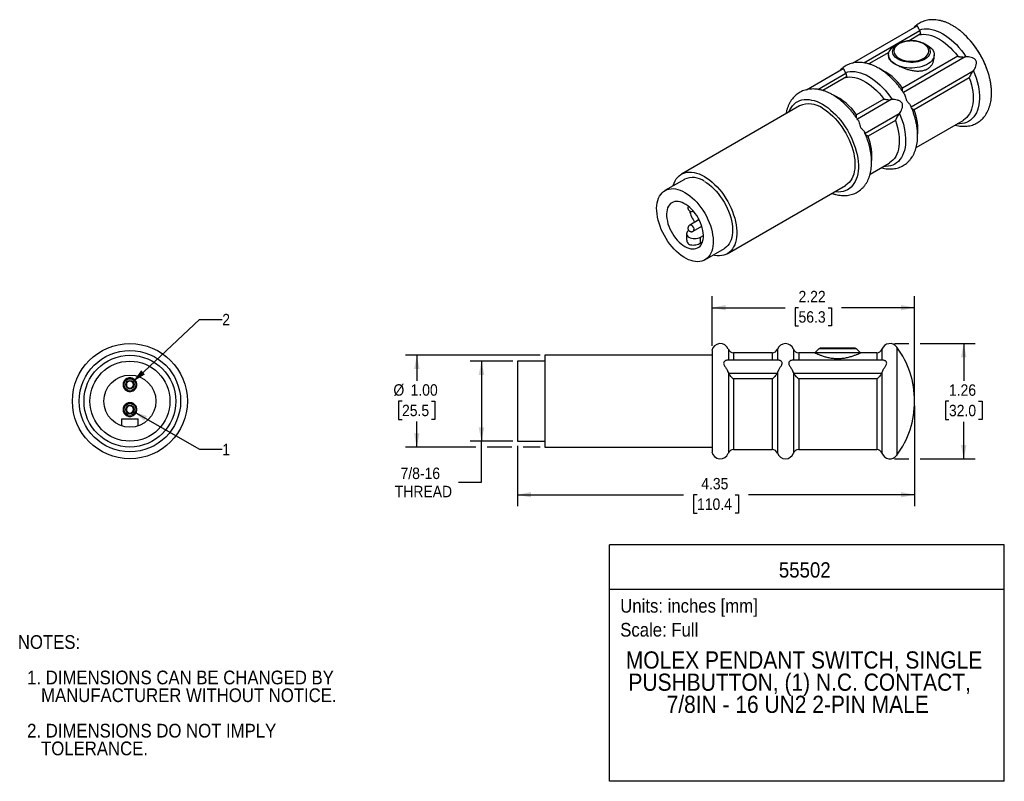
# Model space of a CAD drawing. Header units: inches. Extents: x 0.2 to 11, y 0 to 8.3.
import ezdxf
from ezdxf.enums import TextEntityAlignment as Align

# ---------------------------------------------------------------- set-up
doc = ezdxf.new("R2010")
doc.units = ezdxf.units.IN
doc.header["$MEASUREMENT"] = 0
doc.linetypes.add('SLD-Solid', pattern=[0])
doc.layers.add('DIMENSIONS', color=140, linetype='SLD-Solid', lineweight=25)
doc.layers.add('TEXT', color=140, linetype='SLD-Solid', lineweight=25)
doc.layers.add('SLD-DEFPOINTS', color=7, linetype='Continuous', plot=False)
doc.layers.get('SLD-DEFPOINTS').off()
doc.styles.add('SLDTEXTSTYLE0', font='GOTHIC.TTF', dxfattribs={"width": 0.913})
doc.dimstyles.new('SLDDIMSTYLE0', dxfattribs={"dimtxt": 0.125, "dimasz": 0.15, "dimexe": 0, "dimexo": 0.0625, "dimgap": 0.03125, "dimtad": 0, "dimtih": 1, "dimtoh": 1, "dimrnd": 1e-09, "dimzin": 12, "dimdsep": 46, "dimtxsty": 'SLDTEXTSTYLE0', "dimsah": 1, "dimcen": 0.09, "dimadec": 0, "dimazin": 3, "dimtfac": 1, "dimtdec": 3, "dimtofl": 0, "dimtmove": 0, "dimatfit": 3, "dimfxl": 0, "dimfrac": 2, "dimtolj": 1, "dimtzin": 12, "dimarcsym": 0})
doc.dimstyles.new('SLDDIMSTYLE1', dxfattribs={"dimtxt": 0.125, "dimasz": 0.15, "dimexe": 0, "dimexo": 0.0625, "dimgap": 0.03125, "dimtad": 0, "dimtih": 1, "dimtoh": 1, "dimrnd": 1e-09, "dimzin": 12, "dimdsep": 46, "dimtxsty": 'SLDTEXTSTYLE0', "dimsah": 1, "dimcen": 0.09, "dimadec": 0, "dimazin": 3, "dimtfac": 1, "dimtofl": 0, "dimtmove": 0, "dimatfit": 3, "dimfxl": 0, "dimfrac": 2, "dimtolj": 1, "dimtzin": 12, "dimarcsym": 0})
doc.dimstyles.new('SLDDIMSTYLE2', dxfattribs={"dimtxt": 0.125, "dimasz": 0.15, "dimexe": 0, "dimexo": 0.0625, "dimgap": 0.03125, "dimtad": 0, "dimtih": 1, "dimtoh": 1, "dimrnd": 1e-09, "dimzin": 4, "dimdsep": 46, "dimtxsty": 'SLDTEXTSTYLE0', "dimsah": 1, "dimcen": 0.09, "dimadec": 0, "dimazin": 1, "dimtfac": 1, "dimtofl": 0, "dimtmove": 0, "dimatfit": 3, "dimfxl": 0, "dimfrac": 2, "dimtolj": 1, "dimtzin": 12, "dimarcsym": 0})
doc.dimstyles.new('SLDDIMSTYLE3', dxfattribs={"dimtxt": 0.125, "dimasz": 0.15, "dimexe": 0, "dimexo": 0.0625, "dimgap": 0.03125, "dimtad": 0, "dimtih": 1, "dimtoh": 1, "dimrnd": 1e-09, "dimzin": 12, "dimdsep": 46, "dimtxsty": 'SLDTEXTSTYLE0', "dimsah": 1, "dimcen": 0, "dimadec": 0, "dimazin": 3, "dimtfac": 1, "dimtofl": 0, "dimtmove": 0, "dimatfit": 3, "dimfxl": 0, "dimfrac": 2, "dimtolj": 1, "dimtzin": 12, "dimarcsym": 0})

# ---------------------------------------------------------------- blocks, each defined once
blk = doc.blocks.new('SW_NOTE_0')
at = {"layer": 'TEXT', "color": 0, "insert": (0, 0.192), "char_height": 0.15, "attachment_point": 1, "style": 'SLDTEXTSTYLE0'}
blk.add_mtext('Scale: Full', dxfattribs=at)
blk = doc.blocks.new('SW_NOTE_0_1')
at = {"layer": 'TEXT', "color": 0, "insert": (0, 0.192), "char_height": 0.15, "attachment_point": 1, "style": 'SLDTEXTSTYLE0'}
blk.add_mtext('Units: inches [mm]', dxfattribs=at)
blk = doc.blocks.new('Block1')
at = {"layer": 'TEXT'}
for p, q in [((11, 2.589), (6.679, 2.589)), ((6.679, 0), (6.679, 2.589)), ((11, 0), (11, 2.589)), ((6.679, 2.102), (11, 2.102)), ((11, 0), (6.679, 0))]:
    blk.add_line(p, q, dxfattribs=at)
at = {"layer": 'TEXT', "color": 140}
for name, p in [('SW_NOTE_0_1', (6.795, 1.803)), ('SW_NOTE_0', (6.795, 1.541))]:
    blk.add_blockref(name, p, dxfattribs=at)
at = {"layer": 'TEXT', "color": 140, "style": 'SLDTEXTSTYLE0', "width": 0.913}
for tag, height, p in [('AUTOATTR0', 0.167, (8.532, 2.179)), ('AUTOATTR1_0', 0.188, (6.856, 1.177)), ('AUTOATTR1_1', 0.188, (6.885, 0.934)), ('AUTOATTR1_2', 0.188, (7.303, 0.692))]:
    blk.add_attdef(tag, text='', height=height, dxfattribs=at).set_placement(p, align=Align.BOTTOM_LEFT)
blk = doc.blocks.new('SW_NOTE_0_2')
at = {"layer": 'TEXT', "color": 0, "char_height": 0.15, "attachment_point": 1, "style": 'SLDTEXTSTYLE0'}
for s, insert in [('NOTES:', (0, 0.192)), ('  1. DIMENSIONS CAN BE CHANGED BY     ', (0, -0.196)), ('     MANUFACTURER WITHOUT NOTICE.', (0, -0.39)), ('  2. DIMENSIONS DO NOT IMPLY ', (0, -0.778)), ('     TOLERANCE.', (0, -0.972))]:
    blk.add_mtext(s, dxfattribs=dict(at, insert=insert))
blk = doc.blocks.new('_D')
at = {"layer": 'DIMENSIONS'}
for p, q in [((9.798, 4.789), (9.955, 4.789)), ((10.08, 4.789), (10.681, 4.789)), ((10.556, 4.789), (10.556, 4.383)), ((10.394, 4.158), (10.356, 4.158)), ((10.356, 4.158), (10.356, 3.959)), ((10.718, 4.158), (10.756, 4.158)), ((10.756, 4.158), (10.756, 3.959)), ((10.356, 3.959), (10.394, 3.959)), ((10.556, 3.529), (10.556, 3.934)), ((10.756, 3.959), (10.718, 3.959)), ((9.798, 3.529), (9.955, 3.529)), ((10.08, 3.529), (10.681, 3.529))]:
    blk.add_line(p, q, dxfattribs=at)
for points in [[(10.556, 4.789), (10.526, 4.639), (10.586, 4.639)], [(10.556, 3.529), (10.586, 3.679), (10.526, 3.679)]]:
    blk.add_solid(points, dxfattribs=at)
at = {"layer": 'DIMENSIONS', "char_height": 0.125, "attachment_point": 1, "style": 'SLDTEXTSTYLE0'}
for s, insert in [('1.26', (10.394, 4.343)), ('32.0', (10.394, 4.119))]:
    blk.add_mtext(s, dxfattribs=dict(at, insert=insert))
blk = doc.blocks.new('_D_1')
at = {"layer": 'DIMENSIONS'}
for p, q in [((10.018, 4.109), (10.018, 3.01)), ((5.67, 3.671), (5.67, 3.01)), ((5.67, 3.135), (7.488, 3.135)), ((7.636, 3.134), (7.598, 3.134)), ((7.598, 3.134), (7.598, 2.935)), ((8.052, 3.134), (8.09, 3.134)), ((8.09, 3.134), (8.09, 2.935)), ((10.018, 3.135), (8.2, 3.135)), ((7.598, 2.935), (7.636, 2.935)), ((8.09, 2.935), (8.052, 2.935))]:
    blk.add_line(p, q, dxfattribs=at)
for points in [[(5.67, 3.135), (5.82, 3.105), (5.82, 3.165)], [(10.018, 3.135), (9.868, 3.165), (9.868, 3.105)]]:
    blk.add_solid(points, dxfattribs=at)
at = {"layer": 'DIMENSIONS', "char_height": 0.125, "attachment_point": 1, "style": 'SLDTEXTSTYLE0'}
for s, insert in [('4.35', (7.682, 3.319)), ('110.4', (7.636, 3.095))]:
    blk.add_mtext(s, dxfattribs=dict(at, insert=insert))
blk = doc.blocks.new('_D_2')
at = {"layer": 'DIMENSIONS'}
for p, q in [((5.62, 4.596), (5.151, 4.596)), ((5.276, 4.596), (5.276, 3.721)), ((5.62, 3.721), (5.151, 3.721)), ((5.276, 3.272), (5.276, 3.721)), ((5.026, 3.272), (5.276, 3.272))]:
    blk.add_line(p, q, dxfattribs=at)
for points in [[(5.276, 4.596), (5.246, 4.446), (5.306, 4.446)], [(5.276, 3.721), (5.306, 3.871), (5.246, 3.871)]]:
    blk.add_solid(points, dxfattribs=at)
at = {"layer": 'DIMENSIONS', "char_height": 0.125, "attachment_point": 1, "style": 'SLDTEXTSTYLE0'}
for s, insert in [('7/8-16', (4.39, 3.432)), ('THREAD', (4.327, 3.233))]:
    blk.add_mtext(s, dxfattribs=dict(at, insert=insert))
blk = doc.blocks.new('_D_3')
at = {"layer": 'DIMENSIONS'}
for p, q in [((5.92, 4.661), (4.443, 4.661)), ((4.568, 4.661), (4.568, 4.382)), ((4.406, 4.159), (4.368, 4.159)), ((4.368, 4.159), (4.368, 3.96)), ((4.729, 4.159), (4.767, 4.159)), ((4.767, 4.159), (4.767, 3.96)), ((4.368, 3.96), (4.406, 3.96)), ((4.568, 3.656), (4.568, 3.935)), ((4.767, 3.96), (4.729, 3.96)), ((5.214, 3.656), (4.443, 3.656)), ((5.607, 3.656), (5.339, 3.656)), ((5.92, 3.656), (5.732, 3.656))]:
    blk.add_line(p, q, dxfattribs=at)
for points in [[(4.568, 4.661), (4.538, 4.511), (4.598, 4.511)], [(4.568, 3.656), (4.598, 3.806), (4.538, 3.806)]]:
    blk.add_solid(points, dxfattribs=at)
at = {"layer": 'DIMENSIONS', "char_height": 0.125, "attachment_point": 1, "style": 'SLDTEXTSTYLE0'}
for s, insert in [('%%c', (4.312, 4.344)), ('1.00', (4.5, 4.344)), ('25.5', (4.406, 4.12))]:
    blk.add_mtext(s, dxfattribs=dict(at, insert=insert))
blk = doc.blocks.new('_D_4')
at = {"layer": 'DIMENSIONS'}
for p, q in [((7.8, 4.764), (7.8, 5.307)), ((10.018, 4.209), (10.018, 5.307)), ((7.8, 5.182), (8.6, 5.182)), ((8.747, 5.181), (8.709, 5.181)), ((8.709, 5.181), (8.709, 4.983)), ((9.071, 5.181), (9.109, 5.181)), ((9.109, 5.181), (9.109, 4.983)), ((10.018, 5.182), (9.218, 5.182)), ((8.709, 4.983), (8.747, 4.983)), ((9.109, 4.983), (9.071, 4.983))]:
    blk.add_line(p, q, dxfattribs=at)
for points in [[(7.8, 5.182), (7.95, 5.152), (7.95, 5.212)], [(10.018, 5.182), (9.868, 5.212), (9.868, 5.152)]]:
    blk.add_solid(points, dxfattribs=at)
at = {"layer": 'DIMENSIONS', "char_height": 0.125, "attachment_point": 1, "style": 'SLDTEXTSTYLE0'}
for s, insert in [('2.22', (8.747, 5.366)), ('56.3', (8.747, 5.143))]:
    blk.add_mtext(s, dxfattribs=dict(at, insert=insert))
blk = doc.blocks.new('_D_5')
at = {"layer": 'DIMENSIONS'}
for p, q in [((1.461, 4.372), (2.188, 5.054)), ((2.188, 5.054), (2.438, 5.054))]:
    blk.add_line(p, q, dxfattribs=at)
blk.add_solid([(1.461, 4.372), (1.591, 4.452), (1.55, 4.496)], dxfattribs=at)
at = {"layer": 'DIMENSIONS', "insert": (2.438, 5.114), "char_height": 0.125, "attachment_point": 1, "style": 'SLDTEXTSTYLE0'}
blk.add_mtext('2', dxfattribs=at)
blk = doc.blocks.new('_D_6')
at = {"layer": 'DIMENSIONS'}
for p, q in [((1.468, 4.045), (2.188, 3.633)), ((2.188, 3.633), (2.438, 3.633))]:
    blk.add_line(p, q, dxfattribs=at)
blk.add_solid([(1.468, 4.045), (1.583, 3.944), (1.613, 3.996)], dxfattribs=at)
at = {"layer": 'DIMENSIONS', "insert": (2.438, 3.693), "char_height": 0.125, "attachment_point": 1, "style": 'SLDTEXTSTYLE0'}
blk.add_mtext('1', dxfattribs=at)

msp = doc.modelspace()

# ---------------------------------------------------------------- linework, layer by layer
for p, q in [((9.339, 7.857), (10.046, 8.266)), ((9.462, 7.861), (10.074, 8.214)), ((10.08, 8.173), (9.957, 8.102)), ((9.837, 8.068), (9.806, 8.05)), ((10.16, 8.05), (10.128, 8.068)), ((9.737, 7.975), (9.517, 7.848)), ((9.733, 7.948), (9.733, 7.923)), ((10.491, 7.932), (9.887, 7.584)), ((10.573, 7.926), (9.895, 7.536)), ((10.233, 7.923), (10.233, 7.948)), ((8.836, 7.567), (9.237, 7.799)), ((10.658, 7.768), (9.981, 7.377)), ((8.958, 7.57), (9.265, 7.747)), ((9.271, 7.706), (9.014, 7.558)), ((10.617, 7.697), (10.014, 7.348)), ((9.681, 7.465), (9.383, 7.293)), ((9.763, 7.459), (9.392, 7.245)), ((8.759, 7.389), (7.465, 6.642)), ((9.849, 7.301), (9.477, 7.087)), ((9.808, 7.23), (9.51, 7.058)), ((10.035, 6.935), (10.549, 7.231)), ((9.531, 6.644), (9.74, 6.764)), ((7.497, 6.586), (7.285, 6.464)), ((7.967, 5.772), (9.261, 6.519)), ((7.651, 6.158), (7.645, 6.141)), ((7.656, 6.143), (7.556, 6.085)), ((7.594, 6.018), (7.688, 6.072)), ((7.656, 6.143), (7.658, 6.144)), ((7.687, 6.067), (7.69, 6.067)), ((7.522, 5.99), (7.522, 5.92)), ((7.674, 5.954), (7.705, 5.972)), ((7.674, 5.889), (7.674, 5.954)), ((7.674, 5.889), (7.695, 5.901)), ((7.722, 5.706), (7.935, 5.828)), ((9.823, 4.751), (9.823, 3.566)), ((7.8, 4.661), (5.97, 4.661)), ((5.97, 4.661), (5.97, 3.656)), ((7.8, 4.714), (7.8, 3.604)), ((7.979, 4.728), (7.979, 4.606)), ((8.459, 4.688), (8.037, 4.688)), ((8.037, 4.688), (8.037, 4.606)), ((8.459, 4.688), (8.459, 4.606)), ((8.517, 4.728), (8.517, 4.606)), ((8.691, 4.728), (8.691, 4.606)), ((8.926, 4.688), (8.749, 4.688)), ((8.749, 4.688), (8.749, 4.606)), ((8.97, 4.732), (8.926, 4.688)), ((9.426, 4.688), (8.926, 4.688)), ((9.382, 4.732), (8.97, 4.732)), ((9.368, 4.738), (8.984, 4.738)), ((9.426, 4.688), (9.382, 4.732)), ((9.603, 4.688), (9.426, 4.688)), ((9.603, 4.688), (9.603, 4.606)), ((9.661, 4.728), (9.661, 4.606)), ((5.97, 4.596), (5.67, 4.596)), ((5.67, 4.596), (5.67, 3.721)), ((8.532, 4.606), (7.963, 4.606)), ((9.676, 4.606), (8.676, 4.606)), ((7.979, 4.47), (7.979, 3.589)), ((8.513, 4.463), (7.982, 4.463)), ((8.517, 4.47), (8.517, 3.589)), ((8.691, 4.47), (8.691, 3.589)), ((9.658, 4.463), (8.695, 4.463)), ((9.661, 4.47), (9.661, 3.589)), ((8.459, 4.402), (8.037, 4.402)), ((8.037, 4.402), (8.037, 3.629)), ((8.459, 4.402), (8.459, 3.629)), ((9.603, 4.402), (8.749, 4.402)), ((8.749, 4.402), (8.749, 3.629)), ((9.603, 4.402), (9.603, 3.629)), ((1.338, 3.888), (1.338, 3.967)), ((1.338, 3.967), (1.516, 3.967)), ((1.516, 3.888), (1.516, 3.967)), ((5.67, 3.721), (5.97, 3.721)), ((5.97, 3.656), (7.8, 3.656)), ((8.037, 3.629), (8.459, 3.629)), ((8.749, 3.629), (9.603, 3.629))]:
    msp.add_line(p, q)
at = {"flags": 128}
for points in [[(10.071, 8.221), (10.096, 8.228), (10.121, 8.233), (10.148, 8.234), (10.176, 8.232), (10.205, 8.227), (10.235, 8.219), (10.265, 8.209), (10.295, 8.195), (10.326, 8.179), (10.356, 8.16), (10.387, 8.138), (10.417, 8.114), (10.446, 8.088), (10.475, 8.06), (10.503, 8.029), (10.53, 7.997), (10.556, 7.963), (10.58, 7.927)], [(10.072, 8.169), (10.092, 8.172), (10.118, 8.173), (10.145, 8.172), (10.174, 8.167), (10.203, 8.159), (10.232, 8.148), (10.262, 8.135), (10.292, 8.118), (10.322, 8.099), (10.352, 8.076), (10.381, 8.052), (10.41, 8.025), (10.438, 7.996), (10.465, 7.965), (10.491, 7.932)], [(9.806, 7.846), (9.787, 7.859), (9.77, 7.872), (9.756, 7.887), (9.745, 7.903), (9.738, 7.919), (9.734, 7.936), (9.733, 7.952), (9.735, 7.969), (9.741, 7.985), (9.75, 8.001), (9.763, 8.017), (9.778, 8.031), (9.796, 8.044), (9.806, 8.05)], [(9.837, 7.9), (9.82, 7.911), (9.806, 7.924), (9.794, 7.937), (9.785, 7.951), (9.779, 7.966), (9.777, 7.98), (9.778, 7.995), (9.782, 8.01), (9.789, 8.024), (9.799, 8.038), (9.813, 8.051), (9.814, 8.052)], [(10.16, 8.05), (10.179, 8.038), (10.196, 8.024), (10.209, 8.009), (10.22, 7.994), (10.228, 7.977), (10.232, 7.961), (10.233, 7.944), (10.23, 7.927), (10.224, 7.911), (10.215, 7.895), (10.203, 7.88), (10.188, 7.865), (10.17, 7.852), (10.149, 7.84), (10.126, 7.83), (10.101, 7.821), (10.075, 7.814), (10.047, 7.809), (10.019, 7.805), (9.99, 7.804), (9.961, 7.804), (9.932, 7.807), (9.904, 7.811), (9.877, 7.817), (9.852, 7.825), (9.828, 7.835), (9.806, 7.846)], [(10.152, 8.052), (10.16, 8.045), (10.172, 8.031), (10.18, 8.017), (10.186, 8.003), (10.189, 7.988), (10.188, 7.973), (10.184, 7.958), (10.176, 7.944), (10.166, 7.93), (10.153, 7.917), (10.137, 7.906), (10.119, 7.895), (10.099, 7.886), (10.076, 7.878), (10.053, 7.872), (10.028, 7.868), (10.002, 7.866), (9.976, 7.865), (9.951, 7.867), (9.925, 7.87), (9.901, 7.875), (9.878, 7.882), (9.857, 7.89), (9.837, 7.9)], [(9.262, 7.754), (9.286, 7.761), (9.312, 7.765), (9.339, 7.767), (9.367, 7.765), (9.396, 7.76), (9.425, 7.752), (9.456, 7.742), (9.486, 7.728), (9.516, 7.712), (9.547, 7.693), (9.577, 7.671), (9.607, 7.647), (9.637, 7.621), (9.666, 7.592), (9.694, 7.562), (9.721, 7.53), (9.746, 7.496), (9.771, 7.46)], [(10.663, 7.774), (10.679, 7.734), (10.692, 7.695), (10.704, 7.655), (10.713, 7.616), (10.721, 7.578), (10.725, 7.54), (10.728, 7.503), (10.728, 7.468), (10.726, 7.434), (10.722, 7.401), (10.715, 7.37), (10.706, 7.342), (10.695, 7.315), (10.682, 7.291), (10.667, 7.269), (10.649, 7.25), (10.63, 7.233), (10.609, 7.22), (10.587, 7.209), (10.563, 7.201), (10.537, 7.196), (10.511, 7.194), (10.485, 7.194)], [(9.263, 7.702), (9.282, 7.705), (9.309, 7.706), (9.336, 7.705), (9.365, 7.7), (9.394, 7.692), (9.423, 7.681), (9.453, 7.667), (9.483, 7.651), (9.513, 7.631), (9.543, 7.609), (9.572, 7.585), (9.601, 7.558), (9.629, 7.529), (9.656, 7.498), (9.681, 7.465)], [(10.617, 7.697), (10.63, 7.659), (10.64, 7.621), (10.648, 7.584), (10.654, 7.548), (10.658, 7.512), (10.659, 7.478), (10.658, 7.444), (10.655, 7.412), (10.65, 7.382), (10.642, 7.354), (10.632, 7.328), (10.62, 7.304), (10.606, 7.283), (10.59, 7.264), (10.572, 7.247), (10.552, 7.233), (10.549, 7.231)], [(8.641, 7.321), (8.652, 7.346), (8.665, 7.37), (8.68, 7.391), (8.698, 7.409), (8.717, 7.425), (8.738, 7.438), (8.76, 7.448), (8.784, 7.455), (8.809, 7.459), (8.836, 7.461), (8.863, 7.459), (8.891, 7.454), (8.92, 7.447), (8.95, 7.436), (8.98, 7.423), (9.01, 7.407)], [(9.01, 7.407), (9.04, 7.389), (9.07, 7.367), (9.099, 7.344), (9.128, 7.318), (9.156, 7.29), (9.184, 7.26), (9.21, 7.228), (9.235, 7.194), (9.259, 7.16), (9.282, 7.123), (9.303, 7.086), (9.322, 7.049), (9.339, 7.01), (9.354, 6.971), (9.368, 6.933), (9.379, 6.894), (9.388, 6.856), (9.395, 6.818), (9.4, 6.781), (9.402, 6.745), (9.402, 6.71), (9.4, 6.677), (9.395, 6.645), (9.388, 6.615), (9.379, 6.588), (9.368, 6.562), (9.354, 6.539), (9.339, 6.518), (9.322, 6.499), (9.303, 6.483), (9.282, 6.47), (9.259, 6.46), (9.235, 6.453), (9.21, 6.449), (9.184, 6.447), (9.156, 6.449), (9.143, 6.451)], [(9.01, 7.364), (9.038, 7.346), (9.067, 7.326), (9.095, 7.303), (9.122, 7.278), (9.149, 7.251), (9.175, 7.222), (9.2, 7.191), (9.223, 7.159), (9.245, 7.125), (9.266, 7.09), (9.285, 7.055), (9.302, 7.018), (9.317, 6.982), (9.331, 6.945), (9.342, 6.908), (9.351, 6.871), (9.358, 6.835), (9.362, 6.8), (9.365, 6.766), (9.365, 6.733), (9.362, 6.701), (9.358, 6.671), (9.351, 6.643), (9.342, 6.617), (9.331, 6.593), (9.317, 6.571), (9.302, 6.552), (9.285, 6.536), (9.266, 6.522), (9.261, 6.519)], [(9.854, 7.307), (9.869, 7.267), (9.883, 7.228), (9.895, 7.188), (9.904, 7.149), (9.911, 7.111), (9.916, 7.073), (9.919, 7.036), (9.919, 7.001), (9.917, 6.966), (9.913, 6.934), (9.906, 6.903), (9.897, 6.875), (9.886, 6.848), (9.873, 6.824), (9.857, 6.802), (9.84, 6.783), (9.821, 6.766), (9.8, 6.753), (9.778, 6.742), (9.753, 6.734), (9.728, 6.729), (9.701, 6.727), (9.676, 6.727)], [(9.808, 7.23), (9.82, 7.192), (9.831, 7.154), (9.839, 7.117), (9.845, 7.081), (9.848, 7.045), (9.85, 7.01), (9.849, 6.977), (9.846, 6.945), (9.84, 6.915), (9.833, 6.887), (9.823, 6.861), (9.811, 6.837), (9.797, 6.815), (9.781, 6.796), (9.763, 6.78), (9.743, 6.766), (9.74, 6.764)], [(7.374, 6.515), (7.375, 6.518), (7.384, 6.544), (7.395, 6.568), (7.408, 6.59), (7.424, 6.609), (7.441, 6.625), (7.46, 6.639), (7.48, 6.65), (7.502, 6.658), (7.526, 6.663), (7.551, 6.666), (7.577, 6.665), (7.603, 6.661), (7.631, 6.654), (7.659, 6.645), (7.687, 6.632), (7.716, 6.617)], [(7.716, 6.617), (7.744, 6.599), (7.773, 6.579), (7.801, 6.556), (7.828, 6.531), (7.855, 6.504), (7.881, 6.475), (7.906, 6.444), (7.929, 6.412), (7.951, 6.378), (7.972, 6.343), (7.991, 6.308), (8.008, 6.271), (8.023, 6.235), (8.037, 6.198), (8.048, 6.161), (8.057, 6.124), (8.064, 6.088), (8.068, 6.053), (8.071, 6.019), (8.071, 5.986), (8.068, 5.954), (8.064, 5.924), (8.057, 5.896), (8.048, 5.87), (8.037, 5.846), (8.023, 5.824), (8.008, 5.805), (7.991, 5.789), (7.972, 5.775), (7.951, 5.764), (7.929, 5.756), (7.906, 5.751), (7.881, 5.749), (7.855, 5.749), (7.828, 5.753), (7.811, 5.757)], [(7.504, 6.442), (7.53, 6.425), (7.557, 6.406), (7.583, 6.384), (7.608, 6.361), (7.633, 6.335), (7.656, 6.307), (7.679, 6.278), (7.7, 6.247), (7.72, 6.215), (7.738, 6.182), (7.755, 6.148), (7.769, 6.114), (7.782, 6.08), (7.793, 6.046), (7.801, 6.012), (7.807, 5.978), (7.811, 5.945), (7.813, 5.914), (7.812, 5.883), (7.81, 5.854), (7.804, 5.827), (7.797, 5.802), (7.788, 5.779), (7.776, 5.758), (7.762, 5.739), (7.747, 5.723), (7.729, 5.71), (7.71, 5.699), (7.69, 5.692), (7.668, 5.687), (7.645, 5.685), (7.621, 5.686), (7.595, 5.69), (7.57, 5.697), (7.544, 5.707), (7.517, 5.72), (7.49, 5.735), (7.464, 5.753), (7.438, 5.774), (7.412, 5.796), (7.387, 5.821), (7.363, 5.848), (7.339, 5.877), (7.318, 5.907), (7.297, 5.938), (7.278, 5.971), (7.261, 6.004), (7.245, 6.038), (7.231, 6.072), (7.22, 6.106), (7.21, 6.141), (7.203, 6.174), (7.198, 6.208), (7.195, 6.24), (7.194, 6.271), (7.196, 6.301), (7.2, 6.329), (7.206, 6.355), (7.215, 6.379), (7.225, 6.401), (7.238, 6.421), (7.253, 6.438), (7.269, 6.453), (7.287, 6.465), (7.307, 6.474), (7.328, 6.48), (7.351, 6.483), (7.375, 6.484), (7.399, 6.481), (7.425, 6.476), (7.451, 6.467), (7.477, 6.456), (7.504, 6.442)], [(7.716, 6.564), (7.742, 6.548), (7.769, 6.528), (7.795, 6.507), (7.82, 6.483), (7.845, 6.457), (7.869, 6.43), (7.891, 6.4), (7.912, 6.369), (7.932, 6.337), (7.95, 6.305), (7.967, 6.271), (7.981, 6.237), (7.994, 6.202), (8.005, 6.168), (8.013, 6.134), (8.019, 6.101), (8.023, 6.068), (8.025, 6.036), (8.025, 6.006), (8.022, 5.977), (8.017, 5.95), (8.009, 5.924), (8, 5.901), (7.988, 5.88), (7.974, 5.862), (7.959, 5.846), (7.942, 5.832), (7.935, 5.828)], [(7.504, 5.852), (7.525, 5.841), (7.546, 5.833), (7.567, 5.827), (7.587, 5.825), (7.606, 5.825), (7.624, 5.828), (7.64, 5.835), (7.655, 5.844), (7.669, 5.856), (7.68, 5.87), (7.689, 5.887), (7.697, 5.906), (7.702, 5.927), (7.705, 5.95), (7.705, 5.975), (7.703, 6), (7.699, 6.027), (7.693, 6.054), (7.685, 6.082), (7.675, 6.109), (7.662, 6.137), (7.648, 6.164), (7.632, 6.19), (7.615, 6.214), (7.597, 6.237), (7.577, 6.259), (7.557, 6.279), (7.536, 6.296), (7.514, 6.311), (7.493, 6.323), (7.472, 6.333), (7.451, 6.34), (7.43, 6.344), (7.411, 6.345), (7.392, 6.343), (7.375, 6.338), (7.359, 6.33), (7.345, 6.32), (7.333, 6.307), (7.322, 6.291), (7.314, 6.273), (7.308, 6.253), (7.304, 6.231), (7.302, 6.207), (7.303, 6.182), (7.306, 6.156), (7.311, 6.129), (7.318, 6.101), (7.327, 6.074), (7.339, 6.046), (7.352, 6.019), (7.367, 5.993), (7.383, 5.967), (7.401, 5.943), (7.42, 5.921), (7.44, 5.9), (7.461, 5.882), (7.482, 5.866), (7.504, 5.852)], [(7.556, 6.085), (7.559, 6.087), (7.566, 6.087), (7.575, 6.083), (7.583, 6.077), (7.591, 6.068), (7.597, 6.058), (7.601, 6.046), (7.602, 6.036)], [(7.69, 6.067), (7.684, 6.068), (7.682, 6.069)], [(7.548, 6.026), (7.537, 6.019), (7.529, 6.01), (7.524, 6), (7.522, 5.99), (7.524, 5.98), (7.529, 5.97), (7.537, 5.962), (7.548, 5.954), (7.562, 5.947), (7.577, 5.943), (7.594, 5.94), (7.611, 5.939), (7.628, 5.94), (7.645, 5.943), (7.66, 5.947), (7.674, 5.954)]]:
    msp.add_lwpolyline(points, dxfattribs=at)
for centre, radius in [((1.427, 4.159), 0.63), ((1.427, 4.159), 0.555), ((1.427, 4.159), 0.502), ((1.427, 4.159), 0.438), ((1.427, 4.159), 0.285), ((1.427, 4.34), 0.0654), ((1.427, 4.34), 0.0645), ((1.427, 4.34), 0.0465), ((1.427, 4.068), 0.0654), ((1.427, 4.068), 0.0645), ((1.427, 4.068), 0.0465)]:
    msp.add_circle(centre, radius)
for centre, radius, start, end in [((9.983, 7.808), 0.297, 55.2466, 124.7068), ((9.889, 7.461), 0.979, 15.4207, 46.5936), ((9.874, 7.453), 0.996, 19.9724, 40.0222), ((9.362, 7.218), 0.64, 34.8551, 65.6375), ((8.858, 6.927), 0.64, 34.8551, 65.6375), ((8.863, 7.159), 0.252, 54.3326, 114.3569), ((9.454, 7.129), 0.601, 353.5793, 21.3692), ((8.95, 6.839), 0.601, 353.5793, 21.3692), ((7.588, 6.389), 0.217, 53.9683, 114.7212), ((8.006, 6.375), 0.473, 196.3003, 213.1401), ((7.662, 6.134), 0.0188, 111.738, 173.7178), ((7.584, 6.034), 0.0188, 304.5922, 6.7961), ((7.891, 4.695), 0.0935, 20.7137, 168.5881), ((8.604, 4.695), 0.0935, 20.7137, 159.2863), ((9.748, 4.696), 0.093, 36.4854, 159.414), ((9.022, 4.159), 0.996, 0, 36.4854), ((8.037, 4.75), 0.062, 200.7137, 270), ((8.459, 4.75), 0.062, 270, 339.2863), ((8.749, 4.75), 0.062, 200.7137, 270), ((8.984, 4.718), 0.02, 90, 135), ((9.368, 4.718), 0.02, 45, 90), ((9.603, 4.75), 0.062, 270, 339.414), ((1.427, 4.34), 0.0388, 0, 180), ((1.427, 4.34), 0.0388, 180, 0), ((1.427, 4.068), 0.0388, 0, 180), ((9.022, 4.159), 0.996, 323.5146, 0), ((1.427, 4.068), 0.0388, 180, 0), ((7.891, 3.622), 0.0935, 191.4119, 339.2863), ((8.037, 3.567), 0.062, 90, 159.2863), ((8.459, 3.567), 0.062, 20.7137, 90), ((8.604, 3.622), 0.0935, 200.7137, 339.2863), ((8.749, 3.567), 0.062, 90, 159.2863), ((9.603, 3.567), 0.062, 20.586, 90), ((9.748, 3.622), 0.093, 200.586, 323.5146)]:
    msp.add_arc(centre, radius, start, end)
for points, knots in [([(10.562, 8.172), (10.561, 8.173), (10.549, 8.185), (10.527, 8.204), (10.496, 8.228), (10.465, 8.25), (10.438, 8.266), (10.411, 8.281), (10.384, 8.294), (10.351, 8.308), (10.318, 8.319), (10.285, 8.326), (10.252, 8.331), (10.221, 8.333), (10.19, 8.332), (10.16, 8.328), (10.131, 8.321), (10.104, 8.311), (10.079, 8.299), (10.055, 8.284), (10.032, 8.267), (10.017, 8.253), (10.01, 8.245), (10.008, 8.244)], [0, 0, 0, 0, 0.0107617, 0.0658568, 0.1211169, 0.176544, 0.2289798, 0.2588463, 0.3144955, 0.3701663, 0.4256345, 0.4807074, 0.535174, 0.5888414, 0.641575, 0.6933281, 0.7441502, 0.7941752, 0.8435997, 0.8926592, 0.9415886, 0.9905818, 1, 1, 1, 1]), ([(10.071, 8.221), (10.07, 8.223), (10.069, 8.226), (10.067, 8.23), (10.064, 8.234), (10.062, 8.238), (10.059, 8.244), (10.056, 8.251), (10.053, 8.257), (10.05, 8.261), (10.049, 8.263), (10.048, 8.265), (10.047, 8.265), (10.046, 8.266)], [0, 0, 0, 0, 0.064741, 0.132449, 0.203209, 0.277092, 0.354162, 0.506552, 0.708619, 0.82719, 0.885919, 0.945608, 1, 1, 1, 1]), ([(10.074, 8.214), (10.074, 8.215), (10.073, 8.218), (10.072, 8.22), (10.071, 8.221)], [0, 0, 0, 0, 0.496164, 1, 1, 1, 1]), ([(10.074, 8.214), (10.075, 8.213), (10.075, 8.21), (10.076, 8.207), (10.077, 8.203), (10.078, 8.199), (10.079, 8.196), (10.08, 8.192), (10.08, 8.188), (10.081, 8.184), (10.081, 8.18), (10.08, 8.176), (10.08, 8.174), (10.08, 8.173)], [0, 0, 0, 0, 0.0629196, 0.1285075, 0.1968798, 0.2681333, 0.3423495, 0.4195983, 0.4999412, 0.6185555, 0.7489879, 0.8647793, 1, 1, 1, 1]), ([(9.847, 7.911), (9.811, 7.931), (9.791, 7.96), (9.791, 8.018), (9.811, 8.046), (9.883, 8.088), (9.932, 8.1), (10.034, 8.1), (10.082, 8.088), (10.154, 8.046), (10.175, 8.018), (10.175, 7.96), (10.154, 7.931), (10.082, 7.89), (10.034, 7.878), (9.932, 7.878), (9.883, 7.89), (9.847, 7.911)], [0, 0, 0, 0, 0.125, 0.125, 0.25, 0.25, 0.375, 0.375, 0.5, 0.5, 0.625, 0.625, 0.75, 0.75, 0.875, 0.875, 1, 1, 1, 1]), ([(9.734, 7.923), (9.734, 7.92), (9.733, 7.912), (9.741, 7.897), (9.756, 7.88), (9.778, 7.863), (9.797, 7.852), (9.806, 7.846)], [0, 0, 0, 0, 0.132992, 0.354588, 0.572935, 0.7988, 1, 1, 1, 1]), ([(9.806, 7.846), (9.816, 7.841), (9.836, 7.83), (9.869, 7.815), (9.904, 7.801), (9.942, 7.789), (9.982, 7.779), (10.023, 7.772), (10.064, 7.77), (10.104, 7.774), (10.136, 7.783), (10.163, 7.796), (10.186, 7.813), (10.206, 7.836), (10.221, 7.863), (10.23, 7.892), (10.234, 7.913), (10.233, 7.923), (10.233, 7.923)], [0, 0, 0, 0, 0.0682806, 0.1313832, 0.1961721, 0.2622119, 0.3298711, 0.4017338, 0.4756066, 0.5482521, 0.623494, 0.6664776, 0.7314334, 0.7984422, 0.8633566, 0.9299194, 0.9995809, 1, 1, 1, 1]), ([(10.491, 7.932), (10.494, 7.931), (10.497, 7.931), (10.504, 7.929), (10.507, 7.928), (10.517, 7.927), (10.524, 7.926), (10.539, 7.925), (10.546, 7.924), (10.559, 7.925), (10.566, 7.925), (10.573, 7.926)], [0, 0, 0, 0, 0.125, 0.125, 0.25, 0.25, 0.5, 0.5, 0.75, 0.75, 1, 1, 1, 1]), ([(10.663, 7.774), (10.668, 7.78), (10.673, 7.788), (10.682, 7.806), (10.686, 7.815), (10.692, 7.835), (10.694, 7.845), (10.695, 7.861), (10.695, 7.866), (10.694, 7.877), (10.692, 7.882), (10.687, 7.891), (10.684, 7.895), (10.676, 7.902), (10.672, 7.905), (10.658, 7.913), (10.649, 7.916), (10.629, 7.922), (10.619, 7.925), (10.604, 7.927), (10.599, 7.927), (10.589, 7.928), (10.585, 7.928), (10.58, 7.927)], [0, 0, 0, 0, 0.125, 0.125, 0.25, 0.25, 0.375, 0.375, 0.4375, 0.4375, 0.5, 0.5, 0.5625, 0.5625, 0.625, 0.625, 0.75, 0.75, 0.875, 0.875, 0.9375, 0.9375, 1, 1, 1, 1]), ([(9.905, 7.521), (9.898, 7.532), (9.883, 7.555), (9.859, 7.588), (9.833, 7.621), (9.806, 7.653), (9.777, 7.682), (9.748, 7.711), (9.718, 7.737), (9.687, 7.761), (9.656, 7.783), (9.629, 7.799), (9.603, 7.814), (9.575, 7.828), (9.542, 7.841), (9.509, 7.852), (9.476, 7.859), (9.444, 7.864), (9.412, 7.866), (9.381, 7.865), (9.351, 7.861), (9.323, 7.854), (9.295, 7.844), (9.27, 7.832), (9.246, 7.817), (9.223, 7.8), (9.208, 7.787), (9.201, 7.778), (9.199, 7.777)], [0, 0, 0, 0, 0.037753, 0.079324, 0.120944, 0.162631, 0.204403, 0.246279, 0.288272, 0.330391, 0.372638, 0.412413, 0.435182, 0.477598, 0.52003, 0.562307, 0.60428, 0.645789, 0.686686, 0.726868, 0.766301, 0.805022, 0.843136, 0.88079, 0.918166, 0.955442, 0.992767, 1, 1, 1, 1]), ([(9.262, 7.754), (9.261, 7.755), (9.26, 7.758), (9.258, 7.762), (9.256, 7.766), (9.253, 7.771), (9.251, 7.776), (9.248, 7.782), (9.245, 7.788), (9.242, 7.792), (9.24, 7.795), (9.239, 7.797), (9.238, 7.798), (9.237, 7.799)], [0, 0, 0, 0, 0.059042, 0.120229, 0.183622, 0.249279, 0.367704, 0.499391, 0.602266, 0.748971, 0.874501, 0.941661, 1, 1, 1, 1]), ([(10.658, 7.768), (10.653, 7.764), (10.649, 7.759), (10.641, 7.748), (10.637, 7.742), (10.627, 7.723), (10.621, 7.71), (10.617, 7.697)], [0, 0, 0, 0, 0.25, 0.25, 0.5, 0.5, 1, 1, 1, 1]), ([(9.265, 7.747), (9.265, 7.748), (9.264, 7.751), (9.263, 7.753), (9.262, 7.754)], [0, 0, 0, 0, 0.496248, 1, 1, 1, 1]), ([(9.265, 7.747), (9.265, 7.746), (9.266, 7.743), (9.267, 7.74), (9.268, 7.736), (9.269, 7.732), (9.27, 7.729), (9.27, 7.725), (9.271, 7.721), (9.271, 7.717), (9.271, 7.713), (9.271, 7.709), (9.271, 7.707), (9.271, 7.706)], [0, 0, 0, 0, 0.06292, 0.128509, 0.196882, 0.268136, 0.342353, 0.419603, 0.499947, 0.618558, 0.748986, 0.864778, 1, 1, 1, 1]), ([(10.46, 7.18), (10.462, 7.179), (10.475, 7.175), (10.498, 7.171), (10.53, 7.167), (10.562, 7.166), (10.593, 7.168), (10.622, 7.172), (10.65, 7.18), (10.677, 7.19), (10.702, 7.203), (10.726, 7.218), (10.748, 7.236), (10.768, 7.256), (10.786, 7.278), (10.803, 7.302), (10.817, 7.328), (10.83, 7.357), (10.84, 7.387), (10.849, 7.419), (10.855, 7.452), (10.859, 7.487), (10.86, 7.523), (10.86, 7.561), (10.857, 7.599), (10.851, 7.638), (10.844, 7.677), (10.838, 7.704), (10.833, 7.719), (10.833, 7.721)], [0, 0, 0, 0, 0.0071557, 0.0485934, 0.0895333, 0.1298385, 0.1694232, 0.2082712, 0.2464377, 0.2840378, 0.3212291, 0.3581944, 0.3950957, 0.4320955, 0.4693783, 0.5071058, 0.5454038, 0.5843492, 0.6239609, 0.6641967, 0.7049629, 0.7461336, 0.7875744, 0.8291639, 0.8707986, 0.9124013, 0.9539372, 0.9953904, 1, 1, 1, 1]), ([(9.401, 7.23), (9.394, 7.241), (9.379, 7.264), (9.355, 7.297), (9.329, 7.33), (9.302, 7.362), (9.274, 7.392), (9.244, 7.42), (9.214, 7.446), (9.183, 7.47), (9.152, 7.492), (9.126, 7.508), (9.099, 7.523), (9.071, 7.537), (9.038, 7.55), (9.005, 7.561), (8.972, 7.569), (8.94, 7.573), (8.908, 7.575), (8.877, 7.574), (8.847, 7.57), (8.819, 7.563), (8.792, 7.553), (8.766, 7.541), (8.742, 7.527), (8.719, 7.509), (8.699, 7.49), (8.68, 7.469), (8.663, 7.445), (8.648, 7.419), (8.635, 7.392), (8.624, 7.362), (8.615, 7.333), (8.611, 7.312), (8.61, 7.303)], [0, 0, 0, 0, 0.029953, 0.062934, 0.095954, 0.129027, 0.162168, 0.195391, 0.228707, 0.262124, 0.295642, 0.327198, 0.345262, 0.378914, 0.412579, 0.44612, 0.47942, 0.512352, 0.544798, 0.576678, 0.607963, 0.638684, 0.668922, 0.698796, 0.728449, 0.758023, 0.787635, 0.817436, 0.847562, 0.878123, 0.909191, 0.940795, 0.972916, 1, 1, 1, 1]), ([(9.886, 7.549), (9.886, 7.554), (9.885, 7.563), (9.886, 7.576), (9.887, 7.584), (9.887, 7.584)], [0, 0, 0, 0, 0.444647, 0.993543, 1, 1, 1, 1]), ([(9.681, 7.465), (9.685, 7.464), (9.688, 7.463), (9.695, 7.462), (9.698, 7.461), (9.708, 7.46), (9.715, 7.459), (9.729, 7.457), (9.736, 7.457), (9.75, 7.457), (9.757, 7.458), (9.763, 7.459)], [0, 0, 0, 0, 0.125, 0.125, 0.25, 0.25, 0.5, 0.5, 0.75, 0.75, 1, 1, 1, 1]), ([(9.854, 7.307), (9.859, 7.313), (9.864, 7.321), (9.873, 7.339), (9.877, 7.348), (9.883, 7.368), (9.885, 7.378), (9.886, 7.394), (9.886, 7.399), (9.885, 7.41), (9.883, 7.415), (9.878, 7.424), (9.875, 7.428), (9.867, 7.435), (9.863, 7.438), (9.849, 7.446), (9.839, 7.449), (9.819, 7.455), (9.809, 7.458), (9.795, 7.46), (9.79, 7.46), (9.78, 7.46), (9.775, 7.46), (9.771, 7.46)], [0, 0, 0, 0, 0.125, 0.125, 0.25, 0.25, 0.375, 0.375, 0.4375, 0.4375, 0.5, 0.5, 0.5625, 0.5625, 0.625, 0.625, 0.75, 0.75, 0.875, 0.875, 0.9375, 0.9375, 1, 1, 1, 1]), ([(9.905, 7.521), (9.905, 7.52), (9.91, 7.514), (9.915, 7.498), (9.92, 7.475), (9.927, 7.455), (9.935, 7.44), (9.946, 7.427), (9.956, 7.417), (9.965, 7.407), (9.971, 7.398), (9.974, 7.393), (9.975, 7.39)], [0, 0, 0, 0, 0.030118, 0.208153, 0.372959, 0.458288, 0.544579, 0.642007, 0.732057, 0.824366, 0.922375, 1, 1, 1, 1]), ([(9.651, 6.713), (9.653, 6.712), (9.666, 6.708), (9.689, 6.704), (9.721, 6.7), (9.753, 6.699), (9.784, 6.701), (9.813, 6.705), (9.841, 6.713), (9.868, 6.723), (9.893, 6.736), (9.917, 6.751), (9.939, 6.769), (9.959, 6.789), (9.978, 6.811), (9.994, 6.835), (10.009, 6.861), (10.021, 6.89), (10.032, 6.92), (10.04, 6.952), (10.046, 6.985), (10.05, 7.02), (10.052, 7.056), (10.051, 7.094), (10.048, 7.132), (10.043, 7.171), (10.035, 7.21), (10.026, 7.249), (10.014, 7.289), (10.001, 7.328), (9.988, 7.362), (9.979, 7.383), (9.975, 7.39)], [0, 0, 0, 0, 0.006251, 0.042479, 0.078269, 0.113501, 0.148101, 0.182055, 0.215413, 0.248274, 0.280778, 0.313084, 0.345334, 0.37767, 0.410253, 0.443225, 0.476696, 0.510735, 0.545357, 0.580528, 0.616165, 0.652157, 0.688388, 0.72475, 0.761153, 0.797528, 0.833845, 0.870089, 0.906258, 0.942356, 0.978393, 1, 1, 1, 1]), ([(10.014, 7.348), (10.014, 7.348), (10.008, 7.351), (9.999, 7.355), (9.99, 7.36), (9.987, 7.363), (9.987, 7.363)], [0, 0, 0, 0, 0.007176, 0.487357, 0.981784, 1, 1, 1, 1]), ([(9.383, 7.258), (9.382, 7.263), (9.381, 7.272), (9.382, 7.285), (9.383, 7.293), (9.383, 7.293)], [0, 0, 0, 0, 0.444647, 0.993543, 1, 1, 1, 1]), ([(9.401, 7.23), (9.402, 7.229), (9.406, 7.223), (9.411, 7.207), (9.417, 7.185), (9.423, 7.165), (9.431, 7.149), (9.442, 7.137), (9.452, 7.126), (9.461, 7.116), (9.468, 7.107), (9.47, 7.102), (9.471, 7.1)], [0, 0, 0, 0, 0.030118, 0.208153, 0.372959, 0.458288, 0.544579, 0.642007, 0.732057, 0.824366, 0.922375, 1, 1, 1, 1]), ([(9.849, 7.301), (9.844, 7.297), (9.84, 7.292), (9.832, 7.28), (9.828, 7.274), (9.818, 7.256), (9.812, 7.243), (9.808, 7.23)], [0, 0, 0, 0, 0.25, 0.25, 0.5, 0.5, 1, 1, 1, 1]), ([(9.112, 6.433), (9.115, 6.432), (9.128, 6.427), (9.153, 6.42), (9.185, 6.413), (9.218, 6.409), (9.249, 6.408), (9.28, 6.41), (9.309, 6.415), (9.338, 6.422), (9.364, 6.432), (9.39, 6.445), (9.413, 6.461), (9.435, 6.478), (9.455, 6.498), (9.474, 6.52), (9.49, 6.544), (9.505, 6.571), (9.517, 6.599), (9.528, 6.629), (9.536, 6.661), (9.542, 6.694), (9.546, 6.729), (9.548, 6.766), (9.547, 6.803), (9.544, 6.841), (9.539, 6.88), (9.531, 6.919), (9.522, 6.958), (9.511, 6.998), (9.497, 7.037), (9.484, 7.071), (9.475, 7.092), (9.471, 7.1)], [0, 0, 0, 0, 0.008223, 0.043385, 0.078259, 0.112712, 0.146627, 0.179934, 0.21262, 0.244731, 0.276365, 0.307654, 0.338753, 0.369797, 0.400925, 0.432291, 0.464031, 0.496251, 0.529017, 0.562346, 0.596202, 0.630507, 0.665155, 0.700032, 0.735036, 0.770078, 0.805094, 0.840054, 0.874943, 0.90976, 0.94451, 0.9792, 1, 1, 1, 1]), ([(9.51, 7.058), (9.51, 7.058), (9.505, 7.06), (9.495, 7.065), (9.486, 7.07), (9.483, 7.072), (9.483, 7.072)], [0, 0, 0, 0, 0.0071761, 0.4873572, 0.9817836, 1, 1, 1, 1]), ([(7.541, 6.293), (7.54, 6.29), (7.538, 6.285), (7.536, 6.278), (7.536, 6.27), (7.538, 6.262), (7.542, 6.253), (7.548, 6.245), (7.557, 6.239), (7.567, 6.235), (7.577, 6.235), (7.587, 6.236), (7.592, 6.239), (7.594, 6.24)], [0, 0, 0, 0, 0.105712, 0.152268, 0.23131, 0.317553, 0.411754, 0.510836, 0.613189, 0.718199, 0.826396, 0.924634, 1, 1, 1, 1]), ([(7.541, 6.071), (7.54, 6.068), (7.538, 6.063), (7.536, 6.055), (7.536, 6.048), (7.538, 6.04), (7.542, 6.031), (7.548, 6.023), (7.557, 6.017), (7.567, 6.013), (7.577, 6.013), (7.587, 6.014), (7.592, 6.017), (7.594, 6.018)], [0, 0, 0, 0, 0.105712, 0.152268, 0.23131, 0.317553, 0.411754, 0.510836, 0.613189, 0.718199, 0.826396, 0.924634, 1, 1, 1, 1]), ([(7.556, 6.085), (7.555, 6.085), (7.553, 6.084), (7.549, 6.08), (7.544, 6.076), (7.542, 6.072), (7.541, 6.071)], [0, 0, 0, 0, 0.095573, 0.41257, 0.77386, 1, 1, 1, 1]), ([(7.523, 5.92), (7.523, 5.915), (7.523, 5.904), (7.533, 5.887), (7.553, 5.873), (7.578, 5.867), (7.607, 5.867), (7.637, 5.873), (7.66, 5.881), (7.671, 5.887), (7.674, 5.889)], [0, 0, 0, 0, 0.085715, 0.231343, 0.372445, 0.508719, 0.64671, 0.790439, 0.935696, 1, 1, 1, 1]), ([(8.926, 4.688), (8.926, 4.688), (8.926, 4.688), (8.928, 4.687), (8.929, 4.686), (8.934, 4.684), (8.939, 4.682), (8.949, 4.678), (8.952, 4.676), (8.96, 4.673), (8.964, 4.671), (8.978, 4.666), (8.988, 4.662), (9.011, 4.653), (9.023, 4.649), (9.044, 4.644), (9.05, 4.642), (9.065, 4.638), (9.072, 4.637), (9.095, 4.632), (9.111, 4.63), (9.143, 4.626), (9.16, 4.625), (9.193, 4.625), (9.21, 4.626), (9.242, 4.63), (9.258, 4.632), (9.288, 4.638), (9.302, 4.642), (9.322, 4.648), (9.329, 4.65), (9.341, 4.654), (9.347, 4.656), (9.359, 4.66), (9.364, 4.662), (9.374, 4.666), (9.379, 4.668), (9.393, 4.673), (9.4, 4.676), (9.41, 4.681), (9.413, 4.682), (9.417, 4.684), (9.419, 4.685), (9.424, 4.687), (9.426, 4.688), (9.426, 4.688)], [0, 0, 0, 0, 0.03125, 0.03125, 0.0625, 0.0625, 0.125, 0.125, 0.15625, 0.15625, 0.1875, 0.1875, 0.25, 0.25, 0.3125, 0.3125, 0.34375, 0.34375, 0.375, 0.375, 0.4375, 0.4375, 0.5, 0.5, 0.5625, 0.5625, 0.625, 0.625, 0.6875, 0.6875, 0.71875, 0.71875, 0.75, 0.75, 0.78125, 0.78125, 0.8125, 0.8125, 0.875, 0.875, 0.90625, 0.90625, 0.9375, 0.9375, 1, 1, 1, 1]), ([(7.963, 4.606), (7.958, 4.605), (7.948, 4.604), (7.934, 4.594), (7.927, 4.582), (7.927, 4.569), (7.933, 4.554), (7.942, 4.54), (7.951, 4.525), (7.961, 4.509), (7.971, 4.49), (7.976, 4.477), (7.979, 4.47)], [0, 0, 0, 0, 0.14551, 0.29467, 0.371898, 0.449997, 0.538175, 0.619676, 0.703221, 0.791926, 0.882899, 1, 1, 1, 1]), ([(8.517, 4.47), (8.518, 4.475), (8.522, 4.485), (8.533, 4.505), (8.547, 4.529), (8.561, 4.552), (8.569, 4.569), (8.569, 4.582), (8.562, 4.592), (8.554, 4.6), (8.544, 4.604), (8.537, 4.606), (8.533, 4.606), (8.532, 4.606)], [0, 0, 0, 0, 0.0800538, 0.1627994, 0.3239339, 0.4730953, 0.5503245, 0.6284246, 0.7166039, 0.7981054, 0.8816521, 0.9703579, 1, 1, 1, 1]), ([(8.676, 4.606), (8.671, 4.605), (8.66, 4.604), (8.647, 4.594), (8.639, 4.582), (8.639, 4.569), (8.646, 4.554), (8.654, 4.54), (8.664, 4.525), (8.673, 4.509), (8.683, 4.49), (8.688, 4.477), (8.691, 4.47)], [0, 0, 0, 0, 0.14551, 0.2946696, 0.3718979, 0.449997, 0.5381752, 0.6196757, 0.7032214, 0.7919261, 0.8828989, 1, 1, 1, 1]), ([(9.661, 4.47), (9.663, 4.475), (9.667, 4.485), (9.677, 4.505), (9.691, 4.529), (9.706, 4.552), (9.713, 4.569), (9.713, 4.582), (9.706, 4.592), (9.698, 4.6), (9.688, 4.604), (9.681, 4.606), (9.677, 4.606), (9.676, 4.606)], [0, 0, 0, 0, 0.079946, 0.162578, 0.323495, 0.47291, 0.550338, 0.628633, 0.717427, 0.799444, 0.883526, 0.972599, 1, 1, 1, 1]), ([(8.037, 4.402), (8.034, 4.404), (8.032, 4.406), (8.027, 4.411), (8.024, 4.413), (8.017, 4.42), (8.012, 4.425), (8.002, 4.436), (7.998, 4.441), (7.989, 4.452), (7.985, 4.458), (7.982, 4.463)], [0, 0, 0, 0, 0.125, 0.125, 0.25, 0.25, 0.5, 0.5, 0.75, 0.75, 1, 1, 1, 1]), ([(8.513, 4.463), (8.51, 4.458), (8.506, 4.452), (8.498, 4.441), (8.493, 4.436), (8.479, 4.42), (8.469, 4.41), (8.459, 4.402)], [0, 0, 0, 0, 0.25, 0.25, 0.5, 0.5, 1, 1, 1, 1]), ([(8.749, 4.402), (8.747, 4.404), (8.744, 4.406), (8.739, 4.411), (8.737, 4.413), (8.729, 4.42), (8.724, 4.425), (8.715, 4.436), (8.71, 4.441), (8.702, 4.452), (8.698, 4.458), (8.695, 4.463)], [0, 0, 0, 0, 0.125, 0.125, 0.25, 0.25, 0.5, 0.5, 0.75, 0.75, 1, 1, 1, 1]), ([(9.658, 4.463), (9.655, 4.458), (9.651, 4.452), (9.642, 4.441), (9.638, 4.436), (9.624, 4.42), (9.613, 4.41), (9.603, 4.402)], [0, 0, 0, 0, 0.25, 0.25, 0.5, 0.5, 1, 1, 1, 1]), ([(1.427, 4.415), (1.434, 4.415), (1.446, 4.414), (1.461, 4.408), (1.473, 4.4), (1.485, 4.389), (1.495, 4.375), (1.501, 4.358), (1.503, 4.34), (1.501, 4.321), (1.495, 4.304), (1.485, 4.29), (1.47, 4.277), (1.451, 4.267), (1.427, 4.263), (1.409, 4.266), (1.394, 4.272), (1.381, 4.279), (1.37, 4.29), (1.36, 4.304), (1.353, 4.321), (1.351, 4.34), (1.353, 4.358), (1.36, 4.375), (1.37, 4.389), (1.384, 4.403), (1.404, 4.413), (1.42, 4.415), (1.427, 4.415)], [0, 0, 0, 0, 0.045138, 0.072204, 0.102465, 0.135878, 0.17212, 0.210527, 0.250115, 0.289704, 0.328111, 0.364353, 0.397766, 0.454862, 0.5, 0.545138, 0.572204, 0.602465, 0.635878, 0.67212, 0.710527, 0.750115, 0.789704, 0.828111, 0.864353, 0.897766, 0.954862, 1, 1, 1, 1]), ([(1.427, 4.143), (1.434, 4.143), (1.446, 4.142), (1.461, 4.136), (1.473, 4.128), (1.485, 4.117), (1.495, 4.103), (1.501, 4.086), (1.503, 4.068), (1.501, 4.049), (1.495, 4.032), (1.485, 4.018), (1.47, 4.005), (1.451, 3.995), (1.427, 3.991), (1.409, 3.994), (1.394, 4), (1.381, 4.007), (1.37, 4.018), (1.36, 4.032), (1.353, 4.049), (1.351, 4.068), (1.353, 4.086), (1.36, 4.103), (1.37, 4.117), (1.384, 4.131), (1.404, 4.141), (1.42, 4.143), (1.427, 4.143)], [0, 0, 0, 0, 0.045138, 0.072204, 0.102465, 0.135878, 0.17212, 0.210527, 0.250115, 0.289704, 0.328111, 0.364353, 0.397766, 0.454862, 0.5, 0.545138, 0.572204, 0.602465, 0.635878, 0.67212, 0.710527, 0.750115, 0.789704, 0.828111, 0.864353, 0.897766, 0.954862, 1, 1, 1, 1])]:
    msp.add_open_spline(points, degree=3, knots=knots)
for points in [[(10.58, 7.927), (10.578, 7.927), (10.575, 7.927), (10.573, 7.926)], [(10.658, 7.768), (10.66, 7.77), (10.661, 7.772), (10.663, 7.774)], [(9.771, 7.46), (9.768, 7.46), (9.766, 7.46), (9.763, 7.459)], [(9.849, 7.301), (9.85, 7.303), (9.852, 7.305), (9.854, 7.307)], [(7.979, 4.47), (7.98, 4.468), (7.981, 4.465), (7.982, 4.463)], [(8.513, 4.463), (8.515, 4.465), (8.516, 4.468), (8.517, 4.47)], [(8.691, 4.47), (8.692, 4.468), (8.693, 4.465), (8.695, 4.463)], [(9.658, 4.463), (9.659, 4.465), (9.66, 4.468), (9.661, 4.47)]]:
    msp.add_open_spline(points, degree=3)

# ---------------------------------------------------------------- block references
at = {"layer": 'SLD-DEFPOINTS'}
msp.add_blockref('Block1', (0, 0), dxfattribs=at).add_auto_attribs({'AUTOATTR0': '55502', 'AUTOATTR1_0': 'MOLEX PENDANT SWITCH, SINGLE ', 'AUTOATTR1_1': 'PUSHBUTTON, (1) N.C. CONTACT, ', 'AUTOATTR1_2': '7/8IN - 16 UN2 2-PIN MALE'})
at = {"layer": 'TEXT'}
msp.add_blockref('SW_NOTE_0_2', (0.2, 1.407), dxfattribs=at)

# ---------------------------------------------------------------- dimensions: what is measured, and where the dimension line sits
at = {"layer": 'DIMENSIONS'}
dim = msp.add_linear_dim(base=(10.018, 5.182), p1=(7.8, 4.714), p2=(10.018, 4.159), dimstyle='SLDDIMSTYLE0', dxfattribs=at)
dim.commit()
dim.dimension.update_dxf_attribs({"geometry": '_D_4', "text_midpoint": (8.909, 5.182), "dimtype": 160})
for p1, p2, text, picture, middle in [((1.393, 4.308), (1.461, 4.372), '2', '_D_5', (2.484, 5.054)), ((1.387, 4.091), (1.468, 4.045), '1', '_D_6', (2.484, 3.633))]:
    dim = msp.add_diameter_dim_2p(p1=p1, p2=p2, text=text, dimstyle='SLDDIMSTYLE3', override={"dimpost": '<>'}, dxfattribs=at)
    dim.commit()
    dim.dimension.update_dxf_attribs({"geometry": picture, "text_midpoint": middle, "dimtype": 163})
for base, p1, p2, angle, picture, middle in [((10.556, 3.529), (9.748, 4.789), (9.748, 3.529), 90, '_D', (10.556, 4.159)), ((10.018, 3.135), (5.67, 3.721), (10.018, 4.159), 0, '_D_1', (7.844, 3.135))]:
    dim = msp.add_linear_dim(base=base, p1=p1, p2=p2, angle=angle, dimstyle='SLDDIMSTYLE0', dxfattribs=at)
    dim.commit()
    dim.dimension.update_dxf_attribs({"geometry": picture, "text_midpoint": middle, "dimtype": 160})
for base, p1, p2, text, dimstyle, picture, middle in [((4.5676, 3.6562), (5.97, 4.6608), (5.97, 3.6562), '%%c<>', 'SLDDIMSTYLE2', '_D_3', (4.5676, 4.1585)), ((5.276, 3.721), (5.67, 4.596), (5.67, 3.721), '7/8-16\\PTHREAD', 'SLDDIMSTYLE1', '_D_2', (5.276, 3.272))]:
    dim = msp.add_linear_dim(base=base, p1=p1, p2=p2, angle=90, text=text, dimstyle=dimstyle, dxfattribs=at)
    dim.commit()
    dim.dimension.update_dxf_attribs({"geometry": picture, "text_midpoint": middle, "dimtype": 160})

doc.saveas('drawing.dxf')
